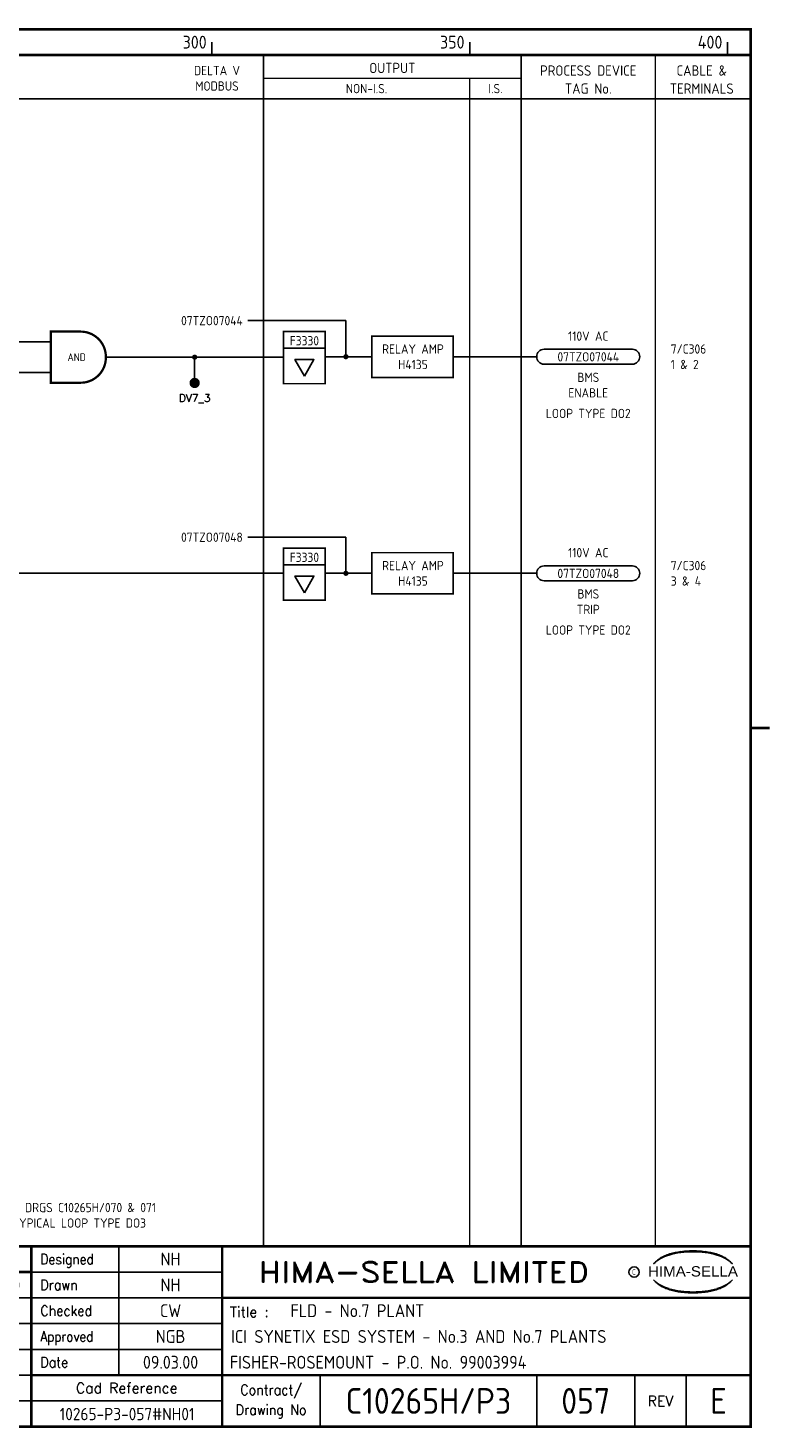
# Model space of a CAD drawing. Extents: x 0 to 408, y 0 to 275.
# Tile 2 of 2: x 264 to 408, y 0 to 272. Entities that reach past the tile are written whole.
import ezdxf
from ezdxf.enums import TextEntityAlignment as Align

# ---------------------------------------------------------------- set-up
doc = ezdxf.new("R2010")
doc.units = 0
doc.header["$LTSCALE"] = 0.25
doc.header["$MEASUREMENT"] = 0
doc.linetypes.add('HIDDEN', pattern=[0.375, 0.25, -0.125])
doc.layers.get('0').update_dxf_attribs({"color": 41, "linetype": 'CONTINUOUS'})
for name, color, linetype in [('00-DRG_FRAME', 12, 'CONTINUOUS'), ('02-TEXT', 2, 'CONTINUOUS'), ('057', 7, 'CONTINUOUS'), ('057-TEXT', 2, 'CONTINUOUS')]:
    doc.layers.add(name, color=color, linetype=linetype)
doc.styles.add('ARIAL', font='ARIAL.TTF', dxfattribs={"height": 2.5})
doc.styles.add('ISO', font='iso.shx')
doc.styles.add('ROMAND', font='ROMAND')
doc.styles.add('ROMANS', font='romans.shx')

# ---------------------------------------------------------------- blocks, each defined once
blk = doc.blocks.new('A3-CONTRACT')
at = {"style": 'ISO'}
for tag, height, p in [('SCALE', 2.5, (106.86, 31.75)), ('DIMS', 2.5, (106.86, 26.75)), ('CONTRACT', 5, (342, 3)), ('CAD-REF', 2.5, (282, 1.75))]:
    blk.add_attdef(tag, text='', height=height, dxfattribs=at).set_placement(p, align=Align.CENTER)
for tag, p in [('TITLE_2', (303.75, 16.75)), ('TITLE_3', (303.5, 11.75))]:
    blk.add_attdef(tag, p, '', height=2.5, dxfattribs=at)
blk = doc.blocks.new('A3-TITLE')
at = {"style": 'ISO'}
blk.add_attdef('TITLE_1', (315.25, 21.75), '', height=2.5, dxfattribs=at)
for tag, p in [('DRGNO', (372.5, 3)), ('REV.', (398.25, 3))]:
    blk.add_attdef(tag, text='', height=5, dxfattribs=at).set_placement(p, align=Align.CENTER)
blk = doc.blocks.new('A3-REVA')
at = {"style": 'ISO'}
for tag, p in [('DESIGNED', (292, 31.75)), ('A', (117.7, 26.75)), ('DES', (127.7, 26.75)), ('DRN', (137.7, 26.75)), ('CHKD', (147.7, 26.75)), ('APPD', (157.7, 26.75)), ('DATE', (258, 26.75)), ('DRAWN', (292, 26.75)), ('CHECKED', (292, 21.75)), ('APPD', (292, 16.75)), ('DATE', (292, 11.75))]:
    blk.add_attdef(tag, text='', height=2.5, dxfattribs=at).set_placement(p, align=Align.CENTER)
blk.add_attdef('DESCRIPTION', (164.7, 26.75), '', height=2.5, dxfattribs=at)

msp = doc.modelspace()

# ---------------------------------------------------------------- linework, layer by layer
at = {"layer": '00-DRG_FRAME'}
for p, q in [((300, 266.5), (300, 269)), ((350, 266.5), (350, 269)), ((400, 266.5), (400, 269)), ((282, 35.5), (282, 10.5)), ((265, 30.5), (302, 30.5)), ((302, 25.5), (112.7, 25.5)), ((112.7, 20.5), (302, 20.5)), ((302, 15.5), (112.7, 15.5)), ((112.7, 10.5), (265, 10.5)), ((321, 10.5), (321, 0.5)), ((363, 10.5), (363, 0.5)), ((382, 0.5), (382, 10.5)), ((392, 10.5), (392, 0.5)), ((302, 5.5), (112.7, 5.5))]:
    msp.add_line(p, q, dxfattribs=at)
at = {"layer": '00-DRG_FRAME', "const_width": 0.5}
msp.add_lwpolyline([(14.5, 0.5), (404.5, 0.5), (404.5, 271.5), (14.5, 271.5)], close=True, dxfattribs=at)
at = {"layer": '00-DRG_FRAME'}
for points, const_width in [([(14.5, 266.5), (404.5, 266.5)], 0.5), ([(310, 266.5), (310, 35.5)], 0.3), ([(360, 266.5), (360, 35.5)], 0.3), ([(386, 266.5), (386, 35.5)], 0.3), ([(310, 262), (360, 262)], 0.3), ([(14.5, 258), (404.5, 258)], 0.3), ([(404.5, 136), (408.18, 136)], 0.5), ([(404.5, 35.5), (14.5, 35.5)], 0.5), ([(265, 35.5), (265, 0.5)], 0.5), ([(302, 0.5), (302, 35.5)], 0.5), ([(265, 30.5), (72.5, 30.5)], 0.5), ([(404.5, 25.5), (302, 25.5)], 0.5), ([(265, 10.5), (404.5, 10.5)], 0.5)]:
    msp.add_lwpolyline(points, dxfattribs=dict(at, const_width=const_width))
at = {"layer": '00-DRG_FRAME', "linetype": 'HIDDEN', "ltscale": 20, "const_width": 0.3}
msp.add_lwpolyline([(350, 262), (350, 35.5)], dxfattribs=at)
at = {"layer": '00-DRG_FRAME', "color": 3}
msp.add_circle((381.88, 30.5), 1, dxfattribs=at)
for centre, radius, start, end in [((390.6, 26.83), 7.24, 106.0532, 133.5024), ((390.11, 28.1), 5.98, 122.244, 131.6154), ((389.75, 28.78), 5.21, 111.8206, 122.8668), ((391.78, 24.7), 9.76, 107.5931, 113.9452), ((393.1, 18.5), 15.94, 89.2698, 106.3911), ((392.1, 23.52), 10.99, 96.0146, 107.3203), ((393.29, 16.31), 18.28, 92.8917, 97.3734), ((393.24, 18.86), 15.73, 89.7805, 93.1738), ((393.36, 18.86), 15.73, 86.8262, 90.2195), ((393.51, 18.5), 15.94, 73.6089, 90.7302), ((393.31, 16.31), 18.28, 82.6266, 87.1083), ((394.51, 23.52), 10.99, 72.6797, 83.9854), ((394.83, 24.7), 9.76, 66.0548, 72.4069), ((396, 26.83), 7.24, 46.4976, 73.9468), ((396.85, 28.78), 5.21, 57.1332, 68.1794), ((396.49, 28.1), 5.98, 48.3846, 57.756), ((390.88, 27.01), 7.3, 130.419, 136.057), ((395.73, 27.01), 7.3, 43.943, 49.581), ((390.88, 34.04), 7.3, 223.943, 229.581), ((390.6, 34.23), 7.24, 226.4976, 253.9468), ((390.11, 32.96), 5.98, 228.3846, 237.756), ((389.75, 32.28), 5.21, 237.1332, 248.1794), ((391.78, 36.36), 9.76, 246.0548, 252.4069), ((393.1, 42.56), 15.94, 253.6089, 270.7302), ((393.51, 42.56), 15.94, 269.2698, 286.3911), ((394.83, 36.36), 9.76, 287.5931, 293.9452), ((396, 34.23), 7.24, 286.0532, 313.5024), ((396.85, 32.28), 5.21, 291.8206, 302.8668), ((396.49, 32.96), 5.98, 302.244, 311.6154), ((395.73, 34.04), 7.3, 310.419, 316.057), ((392.1, 37.54), 10.99, 252.6797, 263.9854), ((393.29, 44.75), 18.28, 262.6266, 267.1083), ((393.24, 42.19), 15.73, 266.8262, 270.2195), ((393.36, 42.19), 15.73, 269.7805, 273.1738), ((393.31, 44.75), 18.28, 272.8917, 277.3734), ((394.51, 37.54), 10.99, 276.0146, 287.3203)]:
    msp.add_arc(centre, radius, start, end, dxfattribs=at)
at = {"layer": '057'}
for p, q in [((307, 215), (326, 215)), ((326, 215), (326, 208)), ((259, 210.91), (268.78, 210.91)), ((313.9, 209.64), (322, 209.64)), ((364.44, 209.44), (381.55, 209.44)), ((313.9, 207.91), (279.45, 207.91)), ((296.67, 207.91), (296.67, 202.91)), ((322, 208), (331, 208)), ((346.8, 208), (363, 208)), ((364.44, 206.56), (381.55, 206.56)), ((268.78, 204.92), (163, 204.92)), ((307, 173), (326, 173)), ((326, 173), (326, 166)), ((163, 166), (313.9, 166)), ((313.9, 167.64), (322, 167.64)), ((322, 166), (331, 166)), ((346.8, 166), (363, 166)), ((364.44, 167.44), (381.55, 167.44)), ((364.44, 164.56), (381.55, 164.56))]:
    msp.add_line(p, q, dxfattribs=at)
for points, const_width in [([(279.45, 207.83), (279.45, 208, 0.414214), (274.58, 212.87), (268.78, 212.87), (268.78, 202.96), (274.58, 202.96, 0.414214)], 0.438), ([(296.42, 207.91, 1), (296.92, 207.91, 1)], 0.5), ([(325.75, 208, 1), (326.25, 208, 1)], 0.5), ([(296.17, 202.91, 1), (297.17, 202.91, 1)], 1), ([(325.75, 166, 1), (326.25, 166, 1)], 0.5)]:
    msp.add_lwpolyline(points, format="xyb", close=True, dxfattribs=dict(at, const_width=const_width))
at = {"layer": '057', "const_width": 0.315}
for points in [[(313.9, 202.78), (322, 202.78), (322, 212.9), (313.9, 212.9)], [(331, 204), (346.8, 204), (346.8, 212), (331, 212)], [(313.9, 160.78), (322, 160.78), (322, 170.9), (313.9, 170.9)], [(331, 162), (346.8, 162), (346.8, 170), (331, 170)]]:
    msp.add_lwpolyline(points, close=True, dxfattribs=at)
at = {"layer": '057'}
for points in [[(317.95, 204.24), (319.8, 207.45), (316.1, 207.45)], [(317.95, 162.24), (319.8, 165.45), (316.1, 165.45)]]:
    msp.add_lwpolyline(points, close=True, dxfattribs=at)
for centre, start, end in [((364.44, 208), 90, 270), ((381.55, 208), 270, 90), ((364.44, 166), 90, 270), ((381.55, 166), 270, 90)]:
    msp.add_arc(centre, 1.44, start, end, dxfattribs=at)

# ---------------------------------------------------------------- block references
ref = msp.add_blockref('A3-CONTRACT', (0, 0))
ref.add_attrib('SCALE', 'N/A', dxfattribs={"height": 2.5, "style": 'ISO'}).set_placement((106.86, 31.75), align=Align.CENTER)
ref.add_attrib('DIMS', 'N/A', dxfattribs={"height": 2.5, "style": 'ISO'}).set_placement((106.86, 26.75), align=Align.CENTER)
ref.add_attrib('CAD-REF', '10265-P3-057#NH01', dxfattribs={"height": 2.4, "style": 'ISO'}).set_placement((283.57, 1.75), align=Align.CENTER)
ref.add_attrib('TITLE_2', 'ICI SYNETIX ESD SYSTEM - No.3 AND No.7 PLANTS', (303.75, 16.75), dxfattribs={"height": 2.5, "style": 'ISO'})
ref.add_attrib('TITLE_3', 'FISHER-ROSEMOUNT - P.O. No. 99003994', (303.5, 11.75), dxfattribs={"height": 2.5, "style": 'ISO'})
ref.add_attrib('CONTRACT', 'C10265H/P3', dxfattribs={"height": 5, "style": 'ISO'}).set_placement((342, 3), align=Align.CENTER)
at = {"layer": '057-TEXT'}
ref = msp.add_blockref('A3-REVA', (0, 0), dxfattribs=at)
ref.add_attrib('DESIGNED', 'NH', dxfattribs={"layer": '0', "height": 2.5, "style": 'ISO'}).set_placement((292, 31.75), align=Align.CENTER)
ref.add_attrib('DRAWN', 'NH', dxfattribs={"layer": '0', "height": 2.5, "style": 'ISO'}).set_placement((292, 26.75), align=Align.CENTER)
ref.add_attrib('CHECKED', 'CW', dxfattribs={"layer": '0', "height": 2.5, "style": 'ISO'}).set_placement((292, 21.75), align=Align.CENTER)
ref.add_attrib('APPD', 'NGB', dxfattribs={"layer": '0', "height": 2.5, "style": 'ISO'}).set_placement((292, 16.75), align=Align.CENTER)
ref.add_attrib('A', 'P2', dxfattribs={"layer": '0', "height": 2.5, "style": 'ISO'}).set_placement((117.7, 26.75), align=Align.CENTER)
ref.add_attrib('DES', 'NH', dxfattribs={"layer": '0', "height": 2.5, "style": 'ISO'}).set_placement((127.7, 26.75), align=Align.CENTER)
ref.add_attrib('DRN', 'NH', dxfattribs={"layer": '0', "height": 2.5, "style": 'ISO'}).set_placement((137.7, 26.75), align=Align.CENTER)
ref.add_attrib('CHKD', 'CW', dxfattribs={"layer": '0', "height": 2.5, "style": 'ISO'}).set_placement((147.7, 26.75), align=Align.CENTER)
ref.add_attrib('APPD', 'NGB', dxfattribs={"layer": '0', "height": 2.5, "style": 'ISO'}).set_placement((157.7, 26.75), align=Align.CENTER)
ref.add_attrib('DESCRIPTION', 'CLIENTS COMMENTS.', (164.7, 26.75), dxfattribs={"layer": '0', "height": 2.5, "style": 'ISO'})
ref.add_attrib('DATE', '20.04.00', dxfattribs={"layer": '0', "height": 2.5, "style": 'ISO'}).set_placement((257.5, 26.75), align=Align.CENTER)
ref.add_attrib('DATE', '09.03.00', dxfattribs={"layer": '0', "height": 2.5, "style": 'ISO'}).set_placement((292, 11.75), align=Align.CENTER)
msp.add_blockref('A3-TITLE', (0, 0), dxfattribs=at).add_auto_attribs({'TITLE_1': 'FLD - No.7 PLANT', 'DRGNO': '057', 'REV.': 'E'})

# ---------------------------------------------------------------- texts
at = {"layer": '00-DRG_FRAME', "style": 'ISO'}
for s, p in [('300', (299, 267.75)), ('350', (349, 267.75)), ('400', (399, 267.75))]:
    msp.add_text(s, height=2.5, dxfattribs=at).set_placement(p, align=Align.RIGHT)
for s, height, p in [('DELTA V', 1.8, (301, 263.5)), ('OUTPUT', 2, (335, 264)), ('PROCESS DEVICE', 2, (373, 263.5)), ('CABLE &', 2, (395, 263.5)), ('MODBUS', 1.8, (301, 260.5)), ('NON-I.S.', 1.8, (330, 260)), ('I.S.', 1.8, (355, 260)), ('TAG No.', 2, (373, 260)), ('TERMINALS', 2, (395, 260))]:
    msp.add_text(s, height=height, dxfattribs=at).set_placement(p, align=Align.MIDDLE)
at = {"layer": '00-DRG_FRAME', "color": 4, "style": 'ROMAND'}
for s, width, p in [('Designed', 0.87, (266.75, 32)), ('Drawn', 0.9, (266.75, 27)), ('Checked', 0.9, (266.75, 22)), ('Approved', 0.85, (266.75, 17)), ('Date', 0.9, (266.75, 12))]:
    msp.add_text(s, height=2, dxfattribs=dict(at, width=width)).set_placement(p)
at = {"layer": '00-DRG_FRAME', "style": 'ROMAND', "width": 1.15}
msp.add_text('HIMA-SELLA LIMITED', height=4, dxfattribs=at).set_placement((341.1, 30.5), align=Align.MIDDLE)
at = {"layer": '00-DRG_FRAME', "color": 3, "style": 'ISO', "width": 0.9}
msp.add_text('C', height=1, dxfattribs=at).set_placement((381.84, 30), align=Align.CENTER)
at = {"layer": '00-DRG_FRAME', "style": 'ARIAL', "width": 1.05}
msp.add_text('HIMA-SELLA', height=2, dxfattribs=at).set_placement((393.3, 29.63), align=Align.CENTER)
at = {"layer": '00-DRG_FRAME', "color": 4, "style": 'ROMAND'}
msp.add_text('Title :', height=2, dxfattribs=at).set_placement((303.5, 21.75))
for s, p in [('Cad Reference', (283.5, 8)), ('REV', (387, 5.5))]:
    msp.add_text(s, height=2, dxfattribs=at).set_placement(p, align=Align.MIDDLE)
at = {"layer": '00-DRG_FRAME', "color": 4, "style": 'ROMAND', "width": 0.9}
for s, p in [('Contract/', (311.5, 7.5)), ('Drawing No', (311.5, 3.5))]:
    msp.add_text(s, height=2, dxfattribs=at).set_placement(p, align=Align.MIDDLE)
at = {"layer": '02-TEXT', "style": 'ISO'}
for s, p in [('FOR TYPICAL LOOP TYPES SEE DRGS C10265H/070 & 071', (231, 43)), ('ALL ANNUNCIATOR OUTPUTS TYPICAL LOOP TYPE DO3', (231, 40))]:
    msp.add_text(s, height=1.8, dxfattribs=at).set_placement(p, align=Align.MIDDLE_LEFT)
at = {"layer": '057-TEXT', "style": 'ISO'}
for s, p in [('07TZO07044', (306, 215)), ('07TZO07048', (306, 173))]:
    msp.add_text(s, height=1.8, dxfattribs=at).set_placement(p, align=Align.MIDDLE_RIGHT)
for p in [(317.95, 210.2), (317.95, 168.2)]:
    msp.add_text('F3330', height=1.8, dxfattribs=at).set_placement(p, align=Align.CENTER)
at = {"layer": '057-TEXT'}
for s, height, style, p in [('110V AC', 1.8, 'ISO', (373, 212)), ('RELAY AMP', 1.8, 'ISO', (339, 209.5)), ('07TZO07044', 1.8, 'ISO', (373, 207.98)), ('AND', 1.5, 'ISO', (273.78, 207.91)), ('H4135', 1.8, 'ISO', (339, 206.5)), ('BMS', 1.8, 'ISO', (373, 204)), ('ENABLE', 1.8, 'ISO', (373, 201)), ('DV7_3', 1.5, 'ROMANS', (296.67, 199.91)), ('LOOP TYPE DO2', 1.8, 'ISO', (373, 197)), ('110V AC', 1.8, 'ISO', (373, 170)), ('RELAY AMP', 1.8, 'ISO', (339, 167.5)), ('H4135', 1.8, 'ISO', (339, 164.5)), ('07TZO07048', 1.8, 'ISO', (373, 165.98)), ('BMS', 1.8, 'ISO', (373, 162)), ('TRIP', 1.8, 'ISO', (373, 159)), ('LOOP TYPE DO2', 1.8, 'ISO', (373, 155))]:
    msp.add_text(s, height=height, dxfattribs=dict(at, style=style)).set_placement(p, align=Align.MIDDLE)
at = {"layer": '057-TEXT', "style": 'ISO'}
for s, p in [('7/C306', (389, 209.5)), ('1 & 2', (389, 206.5)), ('7/C306', (389, 167.5)), ('3 & 4', (389, 164.5))]:
    msp.add_text(s, height=1.8, dxfattribs=at).set_placement(p, align=Align.MIDDLE_LEFT)

doc.saveas('drawing.dxf')
